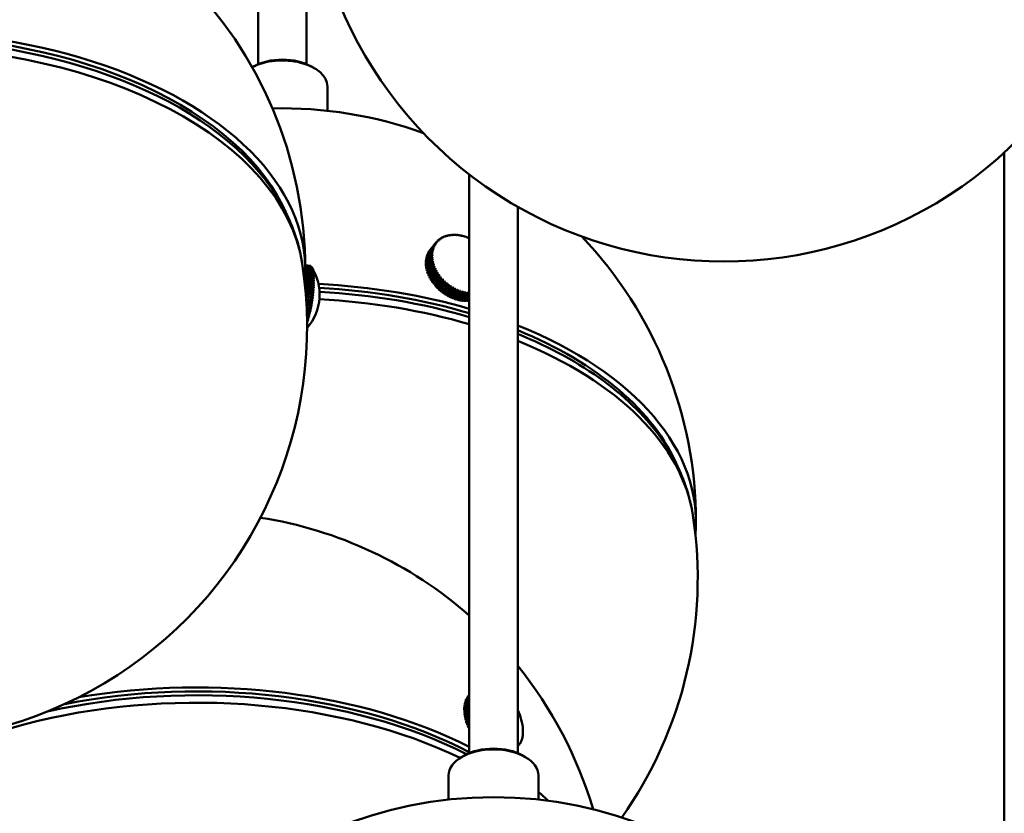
# Model space of a CAD drawing. Header units: millimetres. Extents: x 849 to 4035, y 828 to 3843.
# Tile 93 of 105: x 3538 to 3681, y 1445 to 1560. Entities that reach past the tile are written whole.
import ezdxf

# ---------------------------------------------------------------- set-up
doc = ezdxf.new("R2010")
doc.units = ezdxf.units.MM
doc.header["$LTSCALE"] = 15
doc.layers.add('Widoczne (ISO)', color=7, linetype='Continuous', lineweight=50)
doc.layers.add('Widoczne wąskie (ISO)', color=7, linetype='Continuous', lineweight=50)

msp = doc.modelspace()

# ---------------------------------------------------------------- linework, layer by layer
at = {"layer": 'Widoczne (ISO)'}
for p, q in [((3572.88, 1684.45), (3572.88, 1553.45)), ((3579.88, 1602.25), (3579.88, 1553.45)), ((3572.14, 1553.08), (3572, 1553.01)), ((3580.62, 1553.08), (3580.98, 1552.88)), ((3582.88, 1550.23), (3582.88, 1546.72)), ((3680.65, 1540.65), (3680.65, 1319.46)), ((3572.64, 1538.68), (3574.81, 1535.51)), ((3603.37, 1537.51), (3603.37, 1453.88)), ((3575.94, 1533.73), (3575.94, 1533.94)), ((3610.37, 1532.83), (3610.37, 1453.88)), ((3598.85, 1527.95), (3598.9, 1528)), ((3599.09, 1528.14), (3599.13, 1528.18)), ((3599.34, 1528.3), (3599.37, 1528.35)), ((3599.61, 1528.44), (3599.64, 1528.48)), ((3599.9, 1528.56), (3599.93, 1528.6)), ((3600.2, 1528.65), (3600.23, 1528.68)), ((3600.52, 1528.71), (3600.55, 1528.75)), ((3600.85, 1528.75), (3600.87, 1528.78)), ((3601.19, 1528.76), (3601.21, 1528.79)), ((3601.54, 1528.75), (3601.56, 1528.78)), ((3601.89, 1528.72), (3601.91, 1528.74)), ((3602.25, 1528.65), (3602.26, 1528.67)), ((3602.61, 1528.56), (3602.62, 1528.58)), ((3602.96, 1528.45), (3602.97, 1528.46)), ((3603.32, 1528.31), (3603.33, 1528.32)), ((3597.18, 1525.45), (3598.03, 1526.5)), ((3598.08, 1526.72), (3597.24, 1525.67)), ((3597.26, 1525.74), (3598.11, 1526.79)), ((3598.18, 1527), (3597.34, 1525.95)), ((3597.37, 1526.02), (3598.21, 1527.07)), ((3598.31, 1527.26), (3597.46, 1526.21)), ((3597.5, 1526.28), (3598.35, 1527.33)), ((3598.46, 1527.51), (3597.62, 1526.46)), ((3597.66, 1526.52), (3598.51, 1527.57)), ((3597.66, 1526.52), (3597.66, 1526.52)), ((3598.59, 1527.68), (3597.74, 1526.63)), ((3598.17, 1526.72), (3598.2, 1526.75)), ((3598.28, 1527), (3598.29, 1527.01)), ((3598.64, 1527.74), (3598.69, 1527.8)), ((3597.1, 1524.84), (3597.95, 1525.88)), ((3597.95, 1525.8), (3597.1, 1524.75)), ((3597.1, 1524.51), (3597.95, 1525.56)), ((3597.96, 1525.48), (3597.11, 1524.43)), ((3597.96, 1526.12), (3597.12, 1525.07)), ((3597.13, 1525.15), (3597.97, 1526.19)), ((3597.17, 1525.13), (3597.13, 1525.15)), ((3597.14, 1524.19), (3597.98, 1525.23)), ((3597.99, 1525.15), (3597.15, 1524.1)), ((3598.01, 1526.42), (3597.16, 1525.38)), ((3597.21, 1525.44), (3597.18, 1525.45)), ((3597.29, 1525.73), (3597.26, 1525.74)), ((3597.39, 1526.01), (3597.37, 1526.02)), ((3597.51, 1526.27), (3597.5, 1526.28)), ((3598, 1525.81), (3598.05, 1525.88)), ((3598, 1525.49), (3598.06, 1525.56)), ((3598.02, 1525.16), (3598.09, 1525.24)), ((3598.03, 1526.13), (3598.08, 1526.18)), ((3598.09, 1526.43), (3598.12, 1526.47)), ((3580.35, 1524.3), (3579.69, 1524.4)), ((3580.42, 1524.28), (3579.69, 1524.39)), ((3579.69, 1524.39), (3580.39, 1524.28)), ((3579.69, 1524.36), (3580.47, 1524.24)), ((3580.49, 1524.22), (3579.69, 1524.35)), ((3579.69, 1524.3), (3580.54, 1524.16)), ((3580.56, 1524.14), (3579.69, 1524.28)), ((3579.69, 1524.2), (3580.61, 1524.06)), ((3580.62, 1524.03), (3579.69, 1524.17)), ((3579.69, 1524.08), (3580.67, 1523.93)), ((3580.68, 1523.89), (3579.69, 1524.04)), ((3579.69, 1523.92), (3580.72, 1523.77)), ((3580.73, 1523.72), (3579.69, 1523.88)), ((3579.69, 1523.74), (3580.77, 1523.58)), ((3580.78, 1523.52), (3579.69, 1523.69)), ((3580.67, 1523.97), (3580.66, 1523.97)), ((3580.72, 1523.84), (3580.72, 1523.83)), ((3580.78, 1523.68), (3580.77, 1523.67)), ((3580.77, 1523.67), (3580.77, 1523.66)), ((3580.77, 1523.67), (3580.77, 1523.67)), ((3597.15, 1524.82), (3597.1, 1524.84)), ((3597.17, 1524.5), (3597.1, 1524.51)), ((3597.21, 1524.18), (3597.14, 1524.19)), ((3597.19, 1523.85), (3598.04, 1524.9)), ((3597.28, 1523.85), (3597.19, 1523.85)), ((3598.06, 1524.82), (3597.21, 1523.77)), ((3597.28, 1523.52), (3598.12, 1524.57)), ((3598.15, 1524.48), (3597.31, 1523.44)), ((3597.37, 1523.52), (3598.23, 1524.59)), ((3597.39, 1523.19), (3598.24, 1524.23)), ((3598.27, 1524.15), (3597.42, 1523.1)), ((3597.48, 1523.19), (3598.34, 1524.27)), ((3597.53, 1522.85), (3598.38, 1523.9)), ((3598.42, 1523.82), (3597.57, 1522.77)), ((3597.61, 1522.87), (3598.48, 1523.94)), ((3598.07, 1524.82), (3598.15, 1524.92)), ((3579.65, 1522.46), (3580.88, 1522.27)), ((3579.65, 1522.4), (3580.93, 1522.2)), ((3580.88, 1522.19), (3579.65, 1522.38)), ((3579.67, 1522.76), (3580.87, 1522.57)), ((3580.87, 1522.5), (3579.67, 1522.69)), ((3579.67, 1522.69), (3580.92, 1522.5)), ((3580.84, 1523.06), (3579.68, 1523.24)), ((3579.68, 1523.04), (3580.86, 1522.86)), ((3580.86, 1522.79), (3579.68, 1522.97)), ((3579.69, 1523.53), (3580.8, 1523.36)), ((3580.81, 1523.3), (3579.69, 1523.48)), ((3579.69, 1523.3), (3580.83, 1523.12)), ((3580.8, 1523.48), (3580.82, 1523.48)), ((3580.82, 1523.5), (3580.82, 1523.48)), ((3580.82, 1523.48), (3580.82, 1523.46)), ((3580.83, 1523.27), (3580.85, 1523.27)), ((3580.86, 1523.28), (3580.85, 1523.27)), ((3580.85, 1523.27), (3580.86, 1523.24)), ((3580.85, 1523.04), (3580.88, 1523.04)), ((3580.86, 1522.78), (3580.91, 1522.78)), ((3580.89, 1523.05), (3580.88, 1523.04)), ((3580.88, 1523.04), (3580.89, 1522.99)), ((3580.91, 1522.79), (3580.91, 1522.78)), ((3580.91, 1522.78), (3580.91, 1522.73)), ((3580.93, 1522.51), (3580.92, 1522.5)), ((3580.92, 1522.5), (3580.92, 1522.44)), ((3597.37, 1523.52), (3597.28, 1523.52)), ((3597.37, 1523.51), (3597.37, 1523.52)), ((3597.48, 1523.19), (3597.39, 1523.19)), ((3597.48, 1523.17), (3597.48, 1523.19)), ((3597.61, 1522.87), (3597.53, 1522.85)), ((3597.63, 1522.84), (3597.61, 1522.87)), ((3597.69, 1522.52), (3598.54, 1523.57)), ((3597.77, 1522.54), (3597.69, 1522.52)), ((3598.59, 1523.49), (3597.74, 1522.44)), ((3597.77, 1522.54), (3598.64, 1523.62)), ((3597.79, 1522.51), (3597.77, 1522.54)), ((3597.88, 1522.2), (3598.73, 1523.25)), ((3597.96, 1522.23), (3597.88, 1522.2)), ((3598.78, 1523.17), (3597.93, 1522.12)), ((3597.96, 1522.23), (3598.83, 1523.3)), ((3597.99, 1522.18), (3597.96, 1522.23)), ((3598.09, 1521.89), (3598.94, 1522.93)), ((3599, 1522.86), (3598.15, 1521.81)), ((3598.16, 1521.92), (3599.03, 1523)), ((3598.33, 1521.58), (3599.17, 1522.63)), ((3598.39, 1521.62), (3599.26, 1522.7)), ((3599.24, 1522.55), (3598.39, 1521.51)), ((3598.58, 1521.29), (3599.43, 1522.34)), ((3598.64, 1521.33), (3599.51, 1522.41)), ((3599.49, 1522.26), (3598.65, 1521.22)), ((3579.61, 1521.8), (3580.87, 1521.61)), ((3579.61, 1521.76), (3580.92, 1521.55)), ((3580.88, 1521.86), (3579.62, 1522.06)), ((3580.87, 1521.52), (3579.62, 1521.71)), ((3579.63, 1522.14), (3580.88, 1521.95)), ((3579.63, 1522.09), (3580.93, 1521.89)), ((3579.65, 1521.44), (3580.85, 1521.26)), ((3579.65, 1521.4), (3580.9, 1521.21)), ((3580.85, 1521.17), (3579.66, 1521.35)), ((3579.68, 1521.07), (3580.83, 1520.89)), ((3579.69, 1521.04), (3580.88, 1520.85)), ((3580.82, 1520.8), (3579.69, 1520.97)), ((3580.88, 1520.85), (3580.87, 1520.77)), ((3580.88, 1520.86), (3580.88, 1520.85)), ((3580.91, 1521.22), (3580.9, 1521.21)), ((3580.9, 1521.21), (3580.9, 1521.13)), ((3580.92, 1521.56), (3580.92, 1521.55)), ((3580.92, 1521.55), (3580.92, 1521.48)), ((3580.93, 1522.21), (3580.93, 1522.2)), ((3580.93, 1522.2), (3580.93, 1522.14)), ((3580.93, 1521.89), (3580.93, 1521.89)), ((3580.93, 1521.89), (3580.93, 1521.81)), ((3598.16, 1521.92), (3598.09, 1521.89)), ((3598.2, 1521.87), (3598.16, 1521.92)), ((3598.39, 1521.62), (3598.33, 1521.58)), ((3598.44, 1521.57), (3598.39, 1521.62)), ((3598.64, 1521.33), (3598.58, 1521.29)), ((3598.7, 1521.28), (3598.64, 1521.33)), ((3598.85, 1521.01), (3599.7, 1522.06)), ((3598.91, 1521.06), (3598.85, 1521.01)), ((3598.91, 1521.06), (3599.78, 1522.14)), ((3598.97, 1521), (3598.91, 1521.06)), ((3599.77, 1521.99), (3598.93, 1520.94)), ((3599.14, 1520.75), (3599.99, 1521.79)), ((3599.19, 1520.8), (3600.06, 1521.88)), ((3600.06, 1521.73), (3599.22, 1520.68)), ((3599.45, 1520.5), (3600.29, 1521.54)), ((3600.37, 1521.48), (3599.53, 1520.44)), ((3600.44, 1521.57), (3599.57, 1520.5)), ((3599.77, 1520.27), (3600.61, 1521.32)), ((3600.69, 1521.26), (3599.85, 1520.21)), ((3600.75, 1521.36), (3599.89, 1520.28)), ((3600.1, 1520.06), (3600.94, 1521.11)), ((3601.03, 1521.06), (3600.18, 1520.01)), ((3601.08, 1521.16), (3600.21, 1520.08)), ((3600.44, 1519.87), (3601.28, 1520.92)), ((3601.37, 1520.87), (3600.52, 1519.83)), ((3601.41, 1520.98), (3600.55, 1519.9)), ((3601.76, 1520.82), (3600.89, 1519.74)), ((3579.72, 1520.69), (3580.8, 1520.52)), ((3579.72, 1520.66), (3580.85, 1520.49)), ((3580.79, 1520.42), (3579.73, 1520.59)), ((3579.75, 1520.3), (3580.76, 1520.14)), ((3579.75, 1520.28), (3580.81, 1520.11)), ((3580.75, 1520.04), (3579.76, 1520.19)), ((3579.78, 1519.9), (3580.71, 1519.75)), ((3579.78, 1519.89), (3580.76, 1519.74)), ((3580.7, 1519.66), (3579.79, 1519.8)), ((3579.81, 1519.5), (3580.66, 1519.37)), ((3579.81, 1519.5), (3580.71, 1519.36)), ((3580.64, 1519.27), (3579.81, 1519.4)), ((3580.76, 1519.74), (3580.75, 1519.64)), ((3580.77, 1519.74), (3580.76, 1519.74)), ((3580.81, 1520.11), (3580.8, 1520.02)), ((3580.81, 1520.12), (3580.81, 1520.11)), ((3580.85, 1520.49), (3580.84, 1520.4)), ((3580.85, 1520.49), (3580.85, 1520.49)), ((3599.19, 1520.8), (3599.14, 1520.75)), ((3599.27, 1520.74), (3599.19, 1520.8)), ((3599.57, 1520.5), (3599.49, 1520.56)), ((3599.53, 1520.44), (3599.57, 1520.5)), ((3599.89, 1520.28), (3599.81, 1520.33)), ((3599.85, 1520.21), (3599.89, 1520.28)), ((3600.21, 1520.08), (3600.14, 1520.12)), ((3600.18, 1520.01), (3600.21, 1520.08)), ((3600.55, 1519.9), (3600.48, 1519.93)), ((3600.52, 1519.83), (3600.55, 1519.9)), ((3600.78, 1519.71), (3601.63, 1520.75)), ((3600.89, 1519.74), (3600.83, 1519.77)), ((3601.72, 1520.71), (3600.87, 1519.67)), ((3600.87, 1519.67), (3600.89, 1519.74)), ((3601.13, 1519.56), (3601.98, 1520.61)), ((3601.23, 1519.61), (3601.18, 1519.63)), ((3602.07, 1520.58), (3601.22, 1519.53)), ((3601.22, 1519.53), (3601.23, 1519.61)), ((3602.1, 1520.69), (3601.23, 1519.61)), ((3601.49, 1519.45), (3602.33, 1520.49)), ((3601.58, 1519.5), (3601.54, 1519.51)), ((3602.45, 1520.58), (3601.58, 1519.5)), ((3602.42, 1520.47), (3601.58, 1519.42)), ((3601.58, 1519.42), (3601.58, 1519.5)), ((3601.84, 1519.35), (3602.69, 1520.4)), ((3601.93, 1519.42), (3601.9, 1519.42)), ((3602.8, 1520.49), (3601.93, 1519.42)), ((3602.78, 1520.38), (3601.93, 1519.33)), ((3601.93, 1519.33), (3601.93, 1519.42)), ((3602.2, 1519.28), (3603.04, 1520.33)), ((3603.14, 1520.43), (3602.28, 1519.36)), ((3603.13, 1520.32), (3602.29, 1519.27)), ((3602.55, 1519.24), (3603.37, 1520.26)), ((3603.37, 1520.25), (3602.62, 1519.32)), ((3603.37, 1520.15), (3602.64, 1519.24)), ((3602.9, 1519.23), (3603.37, 1519.82)), ((3603.37, 1519.71), (3602.98, 1519.23)), ((3603.23, 1519.24), (3603.37, 1519.41)), ((3579.83, 1519.1), (3580.6, 1518.98)), ((3580.63, 1518.88), (3579.84, 1519)), ((3580.58, 1518.88), (3579.84, 1518.99)), ((3579.86, 1518.7), (3580.53, 1518.59)), ((3580.57, 1518.5), (3579.86, 1518.61)), ((3580.51, 1518.5), (3579.86, 1518.6)), ((3579.88, 1518.3), (3580.46, 1518.21)), ((3580.49, 1518.13), (3579.88, 1518.22)), ((3580.44, 1518.12), (3579.88, 1518.2)), ((3580.51, 1518.22), (3580.49, 1518.13)), ((3580.5, 1518.12), (3580.49, 1518.13)), ((3580.58, 1518.59), (3580.57, 1518.5)), ((3580.57, 1518.5), (3580.57, 1518.5)), ((3580.65, 1518.97), (3580.63, 1518.88)), ((3580.64, 1518.88), (3580.63, 1518.88)), ((3580.71, 1519.36), (3580.69, 1519.26)), ((3580.71, 1519.36), (3580.71, 1519.36)), ((3602.28, 1519.36), (3602.26, 1519.36)), ((3602.29, 1519.27), (3602.28, 1519.36)), ((3602.62, 1519.32), (3602.61, 1519.32)), ((3602.64, 1519.24), (3602.62, 1519.32)), ((3602.98, 1519.23), (3602.96, 1519.3)), ((3603.32, 1519.24), (3603.29, 1519.31)), ((3603.37, 1519.31), (3603.32, 1519.24)), ((3579.89, 1517.91), (3580.38, 1517.84)), ((3580.42, 1517.76), (3579.89, 1517.84)), ((3580.36, 1517.74), (3579.9, 1517.82)), ((3579.91, 1517.53), (3580.3, 1517.47)), ((3580.34, 1517.41), (3579.91, 1517.48)), ((3580.27, 1517.38), (3579.91, 1517.44)), ((3579.92, 1517.17), (3580.21, 1517.12)), ((3580.25, 1517.07), (3579.92, 1517.12)), ((3580.19, 1517.03), (3579.92, 1517.07)), ((3579.93, 1516.81), (3580.12, 1516.78)), ((3580.16, 1516.74), (3579.93, 1516.77)), ((3580.09, 1516.7), (3579.93, 1516.72)), ((3580.18, 1516.81), (3580.16, 1516.74)), ((3580.16, 1516.73), (3580.16, 1516.74)), ((3580.27, 1517.14), (3580.25, 1517.07)), ((3580.25, 1517.06), (3580.25, 1517.07)), ((3580.35, 1517.49), (3580.34, 1517.41)), ((3580.34, 1517.4), (3580.34, 1517.41)), ((3580.44, 1517.85), (3580.42, 1517.76)), ((3580.42, 1517.76), (3580.42, 1517.76)), ((3579.93, 1516.47), (3580.02, 1516.46)), ((3580.07, 1516.43), (3579.93, 1516.45)), ((3580, 1516.38), (3579.93, 1516.39)), ((3579.97, 1516.13), (3579.94, 1516.14)), ((3579.99, 1516.19), (3579.97, 1516.13)), ((3579.97, 1516.12), (3579.97, 1516.13)), ((3580.09, 1516.49), (3580.07, 1516.43)), ((3580.07, 1516.42), (3580.07, 1516.43)), ((3629.08, 1502.32), (3631.25, 1499.15)), ((3632.38, 1497.37), (3632.38, 1497.58)), ((3603.37, 1461.25), (3602.7, 1460.87)), ((3602.72, 1460.94), (3603.37, 1461.32)), ((3603.37, 1461.5), (3602.76, 1461.15)), ((3602.78, 1461.22), (3603.37, 1461.56)), ((3602.82, 1461.18), (3602.78, 1461.22)), ((3603.37, 1461.72), (3602.84, 1461.41)), ((3602.86, 1461.47), (3603.37, 1461.77)), ((3602.89, 1461.44), (3602.86, 1461.47)), ((3603.37, 1461.9), (3602.94, 1461.65)), ((3602.97, 1461.71), (3603.37, 1461.94)), ((3602.99, 1461.68), (3602.97, 1461.71)), ((3603.37, 1462.06), (3603.06, 1461.87)), ((3603.09, 1461.93), (3603.37, 1462.09)), ((3603.11, 1461.9), (3603.09, 1461.93)), ((3603.37, 1462.17), (3603.2, 1462.07)), ((3603.23, 1462.12), (3603.37, 1462.2)), ((3603.25, 1462.1), (3603.23, 1462.12)), ((3603.37, 1462.26), (3603.35, 1462.24)), ((3603.37, 1460.67), (3602.65, 1460.26)), ((3602.66, 1460.34), (3603.37, 1460.75)), ((3602.66, 1460.02), (3603.37, 1460.43)), ((3602.72, 1460.3), (3602.66, 1460.34)), ((3603.37, 1460.34), (3602.66, 1459.93)), ((3602.73, 1459.98), (3602.66, 1460.02)), ((3602.67, 1460.65), (3603.37, 1461.05)), ((3603.37, 1460.98), (3602.67, 1460.57)), ((3602.73, 1460.61), (3602.67, 1460.65)), ((3602.68, 1459.68), (3603.37, 1460.08)), ((3602.75, 1459.65), (3602.68, 1459.68)), ((3603.37, 1459.99), (3602.69, 1459.6)), ((3602.76, 1460.9), (3602.72, 1460.94)), ((3602.73, 1459.98), (3603.37, 1460.35)), ((3602.73, 1459.97), (3602.73, 1459.98)), ((3602.73, 1459.34), (3603.37, 1459.71)), ((3602.75, 1459.65), (3603.37, 1460.01)), ((3602.75, 1459.63), (3602.75, 1459.65)), ((3602.8, 1459.32), (3603.37, 1459.65)), ((3602.8, 1459.32), (3602.73, 1459.34)), ((3603.37, 1459.62), (3602.74, 1459.25)), ((3602.79, 1458.99), (3603.37, 1459.33)), ((3602.86, 1458.98), (3602.79, 1458.99)), ((3602.8, 1459.29), (3602.8, 1459.32)), ((3603.37, 1459.22), (3602.81, 1458.9)), ((3602.86, 1458.98), (3603.37, 1459.27)), ((3602.87, 1458.93), (3602.86, 1458.98)), ((3602.88, 1458.64), (3603.37, 1458.92)), ((3602.95, 1458.63), (3602.88, 1458.64)), ((3603.37, 1458.81), (3602.91, 1458.55)), ((3602.95, 1458.63), (3603.37, 1458.87)), ((3602.96, 1458.58), (3602.95, 1458.63)), ((3602.99, 1458.28), (3603.37, 1458.5)), ((3603.05, 1458.28), (3602.99, 1458.28)), ((3603.37, 1458.39), (3603.02, 1458.19)), ((3603.05, 1458.28), (3603.37, 1458.46)), ((3603.07, 1458.22), (3603.05, 1458.28)), ((3603.12, 1457.92), (3603.37, 1458.07)), ((3603.18, 1457.93), (3603.12, 1457.92)), ((3603.37, 1457.96), (3603.15, 1457.83)), ((3603.18, 1457.93), (3603.37, 1458.04)), ((3603.2, 1457.86), (3603.18, 1457.93)), ((3603.26, 1457.56), (3603.37, 1457.63)), ((3603.32, 1457.58), (3603.26, 1457.56)), ((3603.37, 1457.51), (3603.3, 1457.47)), ((3603.32, 1457.58), (3603.37, 1457.61)), ((3603.36, 1457.5), (3603.32, 1457.58)), ((3611.13, 1457.22), (3611.13, 1457.22)), ((3611.14, 1456.9), (3611.13, 1456.9)), ((3610.85, 1455.5), (3610.83, 1455.49)), ((3610.95, 1455.75), (3610.93, 1455.73)), ((3611.03, 1456.01), (3611.01, 1456)), ((3611.09, 1456.29), (3611.07, 1456.28)), ((3611.12, 1456.59), (3611.11, 1456.58)), ((3610.44, 1454.91), (3610.4, 1454.89)), ((3610.6, 1455.09), (3610.56, 1455.06)), ((3610.73, 1455.28), (3610.7, 1455.26)), ((3602.63, 1453.52), (3602.28, 1453.32)), ((3611.12, 1453.52), (3611.47, 1453.32)), ((3600.37, 1450.66), (3600.37, 1447.16)), ((3613.37, 1450.66), (3613.37, 1447.16))]:
    msp.add_line(p, q, dxfattribs=at)
for centre, radius, start, end in [((3640.15, 1584.92), 60, 171.2634, 8.7366), ((3519.94, 1523.68), 59.75, 0, 180), ((3576.38, 1487.32), 59.75, 70.0757, 91.3916), ((3576.38, 1487.32), 59.75, 0, 43.6039), ((3519.94, 1515.52), 60, 171.2634, 8.7366), ((3574.51, 1520.14), 7.25, 318.44, 33.4005), ((3576.38, 1479.16), 60, 324.7898, 8.7366), ((3563.94, 1428.88), 59.75, 48.7013, 81.0758), ((3563.94, 1428.88), 59.75, 16.4051, 39.0006), ((3603.89, 1456.84), 7.25, 3.2234, 26.6011), ((3606.87, 1387.76), 59.75, 0, 180)]:
    msp.add_arc(centre, radius, start, end, dxfattribs=at)
for centre, major_axis, ratio, start_param, end_param in [((3519.94, 1523.68), (59.75, 0), 0.57735, 6.229931, 9.478033), ((3519.94, 1523.68), (-58.75, 0), 0.57735, 3.3797, 6.045078), ((3576.38, 1550.23), (6.5, 0), 0.57735, 0, 2.309646), ((3576.38, 1550.64), (-6, 0), 0.57735, 3.926991, 5.497787), ((3602.48, 1524.53), (-3.89, 3.14), 0.739997, 6.182074, 6.240613), ((3600.23, 1521.76), (-4.9, 5.35), 0.668462, 5.558286, 5.573823), ((3602.48, 1524.53), (-3.89, 3.14), 0.739997, 6.103534, 6.162073), ((3600.29, 1521.81), (4.9, -5.35), 0.668462, 2.416693, 2.432231), ((3602.51, 1524.57), (-3.83, 3.09), 0.739997, 6.161906, 6.182241), ((3600.23, 1521.76), (-4.32, 5.83), 0.66055, 5.627541, 5.643078), ((3602.48, 1524.53), (-3.89, 3.14), 0.739997, 6.024994, 6.083534), ((3600.29, 1521.81), (4.32, -5.83), 0.66055, 2.485948, 2.501486), ((3602.51, 1524.57), (-3.83, 3.09), 0.739997, 6.083366, 6.103701), ((3600.22, 1521.77), (-3.7, 6.23), 0.648565, 5.694195, 5.709732), ((3602.48, 1524.53), (-3.89, 3.14), 0.739997, 5.946454, 6.004994), ((3600.29, 1521.81), (3.7, -6.23), 0.648565, 2.552602, 2.568139), ((3602.51, 1524.57), (-3.83, 3.09), 0.739997, 6.004827, 6.025161), ((3600.22, 1521.77), (-3.07, 6.57), 0.632582, 5.757423, 5.77296), ((3602.48, 1524.53), (-3.89, 3.14), 0.739997, 5.867914, 5.926454), ((3600.29, 1521.8), (3.07, -6.57), 0.632582, 2.61583, 2.631367), ((3602.51, 1524.57), (-3.83, 3.09), 0.739997, 5.926287, 5.946621), ((3600.22, 1521.77), (-2.43, 6.83), 0.612699, 5.816608, 5.832145), ((3602.48, 1524.53), (3.89, -3.14), 0.739997, 2.647782, 2.706321), ((3600.29, 1521.8), (2.43, -6.83), 0.612699, 2.675015, 2.690553), ((3602.51, 1524.57), (-3.83, 3.09), 0.739997, 5.847747, 5.868082), ((3600.22, 1521.78), (-1.8, 7.02), 0.589038, 5.871344, 5.886881), ((3602.51, 1524.57), (-3.83, 3.09), 0.739997, 5.769207, 5.789542), ((3602.48, 1524.53), (3.89, -3.14), 0.739997, 2.569242, 2.627782), ((3600.3, 1521.8), (1.8, -7.02), 0.589038, 2.729751, 2.745288), ((3600.22, 1521.78), (-1.18, 7.15), 0.561745, 5.921411, 5.936948), ((3602.51, 1524.57), (-3.83, 3.09), 0.739997, 5.690667, 5.711002), ((3602.48, 1524.53), (3.89, -3.14), 0.739997, 2.490702, 2.549242), ((3600.3, 1521.79), (-1.18, 7.15), 0.561745, 5.921411, 5.936948), ((3600.22, 1521.78), (-0.59, 7.23), 0.530989, 5.966745, 5.982283), ((3602.51, 1524.57), (-3.83, 3.09), 0.739997, 5.612128, 5.632462), ((3602.48, 1524.53), (3.89, -3.14), 0.739997, 2.412163, 2.470702), ((3600.3, 1521.79), (-0.59, 7.23), 0.530989, 5.966745, 5.982283), ((3600.21, 1521.79), (-0.02, 7.25), 0.49696, 6.007401, 6.022938), ((3602.51, 1524.57), (-3.83, 3.09), 0.739997, 5.533588, 5.553922), ((3600.3, 1521.79), (-0.02, 7.25), 0.49696, 6.007401, 6.022938), ((3602.48, 1524.53), (3.89, -3.14), 0.739997, 2.333623, 2.392162), ((3600.21, 1521.79), (0.53, 7.23), 0.459866, 6.043511, 6.059048), ((3602.51, 1524.57), (-3.83, 3.09), 0.739997, 5.455048, 5.475382), ((3600.3, 1521.78), (0.53, 7.23), 0.459866, 6.043511, 6.059048), ((3602.48, 1524.53), (3.89, -3.14), 0.739997, 2.255083, 2.313622), ((3600.21, 1521.79), (1.05, 7.17), 0.419937, 6.075257, 6.090794), ((3602.51, 1524.57), (-3.83, 3.09), 0.739997, 5.376508, 5.396843), ((3600.3, 1521.78), (1.05, 7.17), 0.419937, 6.075257, 6.090794), ((3602.48, 1524.53), (3.89, -3.14), 0.739997, 2.176543, 2.235083), ((3600.21, 1521.8), (1.54, 7.08), 0.37742, 6.102845, 6.118382), ((3602.51, 1524.57), (-3.83, 3.09), 0.739997, 5.297968, 5.318303), ((3600.3, 1521.78), (1.54, 7.08), 0.37742, 6.102845, 6.118382), ((3602.48, 1524.53), (3.89, -3.14), 0.739997, 2.098003, 2.156543), ((3600.21, 1521.8), (2.01, 6.97), 0.332575, 6.126484, 6.142021), ((3602.51, 1524.57), (-3.83, 3.09), 0.739997, 5.219428, 5.239763), ((3600.3, 1521.77), (2.01, 6.97), 0.332575, 6.126484, 6.142021), ((3602.48, 1524.53), (3.89, -3.14), 0.739997, 2.019463, 2.078003), ((3600.21, 1521.8), (2.45, 6.82), 0.28568, 6.146375, 6.161912), ((3602.51, 1524.57), (-3.83, 3.09), 0.739997, 5.140889, 5.161223), ((3600.3, 1521.77), (2.45, 6.82), 0.28568, 6.146375, 6.161912), ((3602.48, 1524.53), (3.89, -3.14), 0.739997, 1.940924, 1.999463), ((3600.21, 1521.81), (2.87, 6.66), 0.237023, 6.162699, 6.178236), ((3602.51, 1524.57), (-3.83, 3.09), 0.739997, 5.062349, 5.082683), ((3600.3, 1521.77), (2.87, 6.66), 0.237023, 6.162699, 6.178236), ((3602.48, 1524.53), (3.89, -3.14), 0.739997, 1.91026, 1.920923), ((3601.63, 1523.49), (-3.89, 3.14), 0.739997, 0, 0.035968), ((3602.48, 1524.53), (-3.89, 3.14), 0.739997, 0.291587, 0.350127), ((3600.27, 1521.82), (7.09, -1.5), 0.629463, 2.006269, 2.021807), ((3600.25, 1521.75), (-6.91, 2.19), 0.64612, 5.210438, 5.225975), ((3602.48, 1524.53), (-3.89, 3.14), 0.739997, 0.213048, 0.271587), ((3600.27, 1521.82), (6.91, -2.19), 0.64612, 2.068845, 2.084383), ((3602.51, 1524.57), (-3.83, 3.09), 0.739997, 0.34996, 0.370294), ((3600.24, 1521.75), (-6.65, 2.88), 0.658792, 5.27656, 5.292097), ((3602.51, 1524.57), (-3.83, 3.09), 0.739997, 0.27142, 0.291755), ((3602.48, 1524.53), (-3.89, 3.14), 0.739997, 0.134508, 0.193047), ((3600.27, 1521.82), (6.65, -2.88), 0.658792, 2.134967, 2.150505), ((3602.51, 1524.57), (-3.83, 3.09), 0.739997, 0.19288, 0.213215), ((3600.24, 1521.75), (-6.32, 3.55), 0.667403, 5.345438, 5.360975), ((3602.48, 1524.53), (-3.89, 3.14), 0.739997, 0.055968, 0.114508), ((3600.28, 1521.82), (6.32, -3.55), 0.667403, 2.203845, 2.219383), ((3602.51, 1524.57), (-3.83, 3.09), 0.739997, 0.11434, 0.134675), ((3600.24, 1521.76), (-5.91, 4.2), 0.671899, 5.416097, 5.431634), ((3602.48, 1524.53), (-3.89, 3.14), 0.739997, 6.260614, 6.319153), ((3600.28, 1521.82), (5.91, -4.2), 0.671899, 2.274504, 2.290041), ((3602.51, 1524.57), (-3.83, 3.09), 0.739997, 0.035801, 0.056135), ((3600.23, 1521.76), (-5.43, 4.8), 0.672253, 5.487431, 5.502969), ((3600.28, 1521.81), (5.43, -4.8), 0.672253, 2.345839, 2.361376), ((3602.51, 1524.57), (-3.83, 3.09), 0.739997, 6.240446, 6.260781), ((3601.63, 1523.49), (-3.89, 3.14), 0.739997, 0.370127, 0.428667), ((3601.63, 1523.49), (-3.89, 3.14), 0.739997, 0.291587, 0.350127), ((3601.63, 1523.49), (-3.89, 3.14), 0.739997, 0.213048, 0.271587), ((3601.63, 1523.49), (-3.89, 3.14), 0.739997, 0.134508, 0.193047), ((3601.63, 1523.49), (-3.89, 3.14), 0.739997, 0.055968, 0.114508), ((3602.48, 1524.53), (-3.89, 3.14), 0.739997, 0.527207, 0.585746), ((3602.48, 1524.53), (-3.89, 3.14), 0.739997, 0.448667, 0.507207), ((3600.26, 1521.83), (7.25, -0.17), 0.584635, 1.893869, 1.909407), ((3600.26, 1521.75), (-7.25, 0.17), 0.584635, 5.035462, 5.050999), ((3600.26, 1521.83), (7.24, 0.45), 0.556739, 1.844609, 1.860146), ((3600.25, 1521.75), (-7.2, 0.83), 0.608926, 5.089412, 5.104949), ((3600.26, 1521.75), (-7.24, -0.45), 0.556739, 4.986202, 5.001739), ((3602.48, 1524.53), (-3.89, 3.14), 0.739997, 0.605747, 0.664286), ((3602.48, 1524.53), (-3.89, 3.14), 0.739997, 0.370127, 0.428667), ((3600.26, 1521.83), (7.2, -0.83), 0.608926, 1.94782, 1.963357), ((3600.25, 1521.83), (7.17, 1.04), 0.525411, 1.800079, 1.815616), ((3600.26, 1521.74), (-7.17, -1.04), 0.525411, 4.941671, 4.957209), ((3602.48, 1524.53), (-3.89, 3.14), 0.739997, 0.684287, 0.742826), ((3600.25, 1521.75), (-7.09, 1.5), 0.629463, 5.147862, 5.163399), ((3602.51, 1524.57), (3.83, -3.09), 0.739997, 3.648632, 3.668967), ((3602.51, 1524.57), (3.83, -3.09), 0.739997, 3.727172, 3.747506), ((3602.51, 1524.57), (3.83, -3.09), 0.739997, 3.570092, 3.590427), ((3602.51, 1524.57), (3.83, -3.09), 0.739997, 3.805712, 3.826046), ((3579.59, 1519.35), (0.76, 4.94), 0.211325, 6.239741, 6.283185), ((3574.5, 1520.14), (-2.83, -6.67), 0.97602, 2.572987, 2.574006), ((3579.59, 1519.35), (0.76, 4.94), 0.211325, 6.161201, 6.219741), ((3574.51, 1520.15), (4.75, 5.48), 0.968915, 6.017629, 6.020155), ((3579.59, 1519.35), (0.76, 4.94), 0.211325, 6.082661, 6.141201), ((3574.51, 1520.15), (5.87, 4.25), 0.955836, 6.237697, 6.24176), ((3579.59, 1519.35), (0.76, 4.94), 0.211325, 6.004122, 6.062661), ((3574.51, 1520.15), (6.48, 3.25), 0.936864, 0.096546, 0.112083), ((3574.52, 1520.12), (6.48, 3.25), 0.936864, 0.096546, 0.112083), ((3579.59, 1519.35), (0.76, 4.94), 0.211325, 5.925582, 5.984121), ((3579.66, 1519.34), (0.75, 4.86), 0.211325, 5.983954, 6.004289), ((3574.51, 1520.16), (6.81, 2.47), 0.912116, 0.203846, 0.219383), ((3574.52, 1520.12), (6.81, 2.47), 0.912116, 0.203846, 0.219383), ((3579.59, 1519.35), (0.76, 4.94), 0.211325, 5.847042, 5.905581), ((3579.66, 1519.34), (0.75, 4.86), 0.211325, 5.905414, 5.925749), ((3574.51, 1520.16), (7, 1.88), 0.881744, 0.280945, 0.296482), ((3574.52, 1520.12), (7, 1.88), 0.881744, 0.280945, 0.296482), ((3579.59, 1519.35), (0.76, 4.94), 0.211325, 5.768502, 5.827042), ((3579.66, 1519.34), (-0.75, -4.86), 0.211325, 2.685282, 2.705616), ((3601.63, 1523.49), (-3.89, 3.14), 0.739997, 0.448667, 0.507207), ((3601.63, 1523.49), (-3.89, 3.14), 0.739997, 0.527207, 0.585746), ((3601.63, 1523.49), (-3.89, 3.14), 0.739997, 0.605747, 0.664286), ((3601.63, 1523.49), (-3.89, 3.14), 0.739997, 0.684287, 0.742826), ((3601.63, 1523.49), (-3.89, 3.14), 0.739997, 0.762826, 0.821366), ((3600.25, 1521.83), (7.07, 1.6), 0.490843, 1.76021, 1.775747), ((3600.27, 1521.74), (-7.07, -1.6), 0.490843, 4.901802, 4.917339), ((3602.48, 1524.53), (-3.89, 3.14), 0.739997, 0.762826, 0.821366), ((3600.24, 1521.83), (6.93, 2.13), 0.45325, 1.724858, 1.740395), ((3602.51, 1524.57), (3.83, -3.09), 0.739997, 3.884252, 3.904586), ((3600.27, 1521.74), (-6.93, -2.13), 0.45325, 4.86645, 4.881988), ((3602.48, 1524.53), (-3.89, 3.14), 0.739997, 0.841366, 0.899906), ((3602.51, 1524.57), (3.83, -3.09), 0.739997, 3.962791, 3.983126), ((3600.24, 1521.83), (6.76, 2.62), 0.412861, 1.693835, 1.709373), ((3600.27, 1521.74), (-6.76, -2.62), 0.412861, 4.835428, 4.850965), ((3602.48, 1524.53), (-3.89, 3.14), 0.739997, 0.919906, 0.978445), ((3602.51, 1524.57), (3.83, -3.09), 0.739997, 4.041331, 4.061666), ((3600.24, 1521.83), (6.57, 3.07), 0.369928, 1.666936, 1.682473), ((3600.28, 1521.74), (-6.57, -3.07), 0.369928, 4.808529, 4.824066), ((3602.48, 1524.53), (-3.89, 3.14), 0.739997, 0.998446, 1.056985), ((3602.51, 1524.57), (3.83, -3.09), 0.739997, 4.119871, 4.140206), ((3574.51, 1520.17), (7.11, 1.42), 0.845936, 0.337999, 0.353536), ((3574.52, 1520.11), (7.11, 1.42), 0.845936, 0.337999, 0.353536), ((3579.59, 1519.35), (0.76, 4.94), 0.211325, 5.689962, 5.748502), ((3574.51, 1520.17), (7.17, 1.04), 0.804913, 0.381328, 0.396865), ((3574.52, 1520.11), (7.17, 1.04), 0.804913, 0.381328, 0.396865), ((3579.59, 1519.35), (0.76, 4.94), 0.211325, 5.611422, 5.669962), ((3579.66, 1519.34), (-0.75, -4.86), 0.211325, 2.606742, 2.627077), ((3574.51, 1520.17), (7.21, 0.73), 0.758927, 0.414938, 0.430475), ((3574.52, 1520.11), (-7.21, -0.73), 0.758927, 3.55653, 3.572067), ((3579.59, 1519.35), (0.76, 4.94), 0.211325, 5.532883, 5.591422), ((3579.66, 1519.34), (-0.75, -4.86), 0.211325, 2.528202, 2.548537), ((3574.51, 1520.17), (7.23, 0.47), 0.708262, 0.441441, 0.456978), ((3574.52, 1520.1), (-7.23, -0.47), 0.708262, 3.583033, 3.598571), ((3579.59, 1519.35), (0.76, 4.94), 0.211325, 5.454343, 5.512882), ((3574.51, 1520.18), (7.25, 0.25), 0.653231, 0.462591, 0.478129), ((3574.52, 1520.1), (-7.25, -0.25), 0.653231, 3.604184, 3.619721), ((3579.59, 1519.35), (0.76, 4.94), 0.211325, 5.375803, 5.434343), ((3574.51, 1520.18), (7.25, 0.05), 0.594172, 0.479599, 0.495136), ((3579.66, 1519.34), (-0.75, -4.86), 0.211325, 2.449662, 2.469997), ((3579.66, 1519.34), (-0.75, -4.86), 0.211325, 2.371123, 2.391457), ((3579.66, 1519.34), (-0.75, -4.86), 0.211325, 2.292583, 2.312917), ((3601.63, 1523.49), (-3.89, 3.14), 0.739997, 0.841366, 0.899906), ((3601.63, 1523.49), (-3.89, 3.14), 0.739997, 0.919906, 0.978445), ((3601.63, 1523.49), (-3.89, 3.14), 0.739997, 0.998446, 1.056985), ((3601.63, 1523.49), (-3.89, 3.14), 0.739997, 1.076986, 1.135525), ((3600.23, 1521.83), (6.35, 3.5), 0.324713, 1.64395, 1.659487), ((3600.28, 1521.75), (-6.35, -3.5), 0.324713, 4.785543, 4.80108), ((3602.48, 1524.53), (-3.89, 3.14), 0.739997, 1.076986, 1.135525), ((3602.51, 1524.57), (3.83, -3.09), 0.739997, 4.198411, 4.218745), ((3600.23, 1521.83), (6.11, 3.9), 0.277497, 1.62468, 1.640217), ((3600.28, 1521.75), (-6.11, -3.9), 0.277497, 4.766272, 4.78181), ((3602.48, 1524.53), (-3.89, 3.14), 0.739997, 1.155525, 1.214065), ((3602.51, 1524.57), (3.83, -3.09), 0.739997, 4.276951, 4.297285), ((3600.23, 1521.83), (5.86, 4.27), 0.22857, 1.608948, 1.624485), ((3600.29, 1521.75), (-5.86, -4.27), 0.22857, 4.75054, 4.766077), ((3602.48, 1524.53), (-3.89, 3.14), 0.739997, 1.234065, 1.292605), ((3602.51, 1524.57), (3.83, -3.09), 0.739997, 4.355491, 4.375825), ((3600.23, 1521.82), (5.59, 4.62), 0.178234, 1.5966, 1.612137), ((3600.29, 1521.75), (-5.59, -4.62), 0.178234, 4.738193, 4.75373), ((3602.48, 1524.53), (-3.89, 3.14), 0.739997, 1.312605, 1.371145), ((3602.51, 1524.57), (3.83, -3.09), 0.739997, 4.43403, 4.454365), ((3600.22, 1521.82), (5.3, 4.94), 0.126798, 1.587514, 1.603051), ((3600.29, 1521.75), (-5.3, -4.94), 0.126798, 4.729106, 4.744644), ((3602.48, 1524.53), (-3.89, 3.14), 0.739997, 1.391145, 1.449684), ((3602.51, 1524.57), (3.83, -3.09), 0.739997, 4.51257, 4.532905), ((3579.59, 1519.35), (0.76, 4.94), 0.211325, 5.061644, 5.120183), ((3574.52, 1520.19), (7.23, -0.57), 0.325269, 0.52007, 0.535607), ((3579.59, 1519.35), (0.76, 4.94), 0.211325, 5.140184, 5.198723), ((3574.52, 1520.18), (7.24, -0.43), 0.396582, 0.513166, 0.528703), ((3574.51, 1520.09), (-7.24, 0.43), 0.396582, 3.654758, 3.670296), ((3579.59, 1519.35), (0.76, 4.94), 0.211325, 5.218723, 5.277263), ((3574.52, 1520.18), (7.24, -0.29), 0.465451, 0.504356, 0.519894), ((3574.51, 1520.09), (-7.24, 0.29), 0.465451, 3.645949, 3.661486), ((3574.52, 1520.1), (-7.25, -0.05), 0.594172, 3.621191, 3.636729), ((3579.59, 1519.35), (0.76, 4.94), 0.211325, 5.297263, 5.355803), ((3574.52, 1520.18), (7.25, -0.13), 0.531449, 0.493316, 0.508853), ((3574.51, 1520.1), (-7.25, 0.13), 0.531449, 3.634909, 3.650446), ((3579.66, 1519.34), (-0.75, -4.86), 0.211325, 1.899884, 1.920218), ((3579.66, 1519.34), (-0.75, -4.86), 0.211325, 1.978424, 1.998758), ((3579.66, 1519.34), (-0.75, -4.86), 0.211325, 2.056963, 2.077298), ((3579.66, 1519.34), (-0.75, -4.86), 0.211325, 2.214043, 2.234377), ((3579.66, 1519.34), (-0.75, -4.86), 0.211325, 2.135503, 2.155838), ((3576.38, 1487.32), (-59.75, 0), 0.57735, 4.243634, 4.624955), ((3576.38, 1487.32), (58.75, 0), 0.57735, 1.093403, 1.480109), ((3601.63, 1523.49), (-3.89, 3.14), 0.739997, 1.155525, 1.214065), ((3601.63, 1523.49), (-3.89, 3.14), 0.739997, 1.234065, 1.292605), ((3601.63, 1523.49), (-3.89, 3.14), 0.739997, 1.312605, 1.371145), ((3601.63, 1523.49), (-3.89, 3.14), 0.739997, 1.391145, 1.449684), ((3601.63, 1523.49), (-3.89, 3.14), 0.739997, 1.469685, 1.528224), ((3600.22, 1521.82), (5, 5.25), 0.074581, 1.581595, 1.597132), ((3600.29, 1521.75), (-5, -5.25), 0.074581, 4.723187, 4.738725), ((3602.48, 1524.53), (-3.89, 3.14), 0.739997, 1.469685, 1.528224), ((3602.51, 1524.57), (3.83, -3.09), 0.739997, 4.59111, 4.611444), ((3600.22, 1521.82), (4.69, 5.53), 0.021904, 1.578781, 1.594318), ((3602.51, 1524.57), (3.83, -3.09), 0.739997, 4.66965, 4.689984), ((3600.3, 1521.75), (-4.69, -5.53), 0.021904, 4.720373, 4.735911), ((3602.48, 1524.53), (-3.89, 3.14), 0.739997, 1.548225, 1.606764), ((3600.22, 1521.82), (4.36, 5.79), 0.030908, 4.688605, 4.704143), ((3602.51, 1524.57), (3.83, -3.09), 0.739997, 4.74819, 4.768524), ((3600.3, 1521.76), (-4.36, -5.79), 0.030908, 1.547013, 1.56255), ((3602.48, 1524.53), (-3.89, 3.14), 0.739997, 1.626764, 1.685304), ((3600.22, 1521.81), (4.02, 6.04), 0.083529, 4.685265, 4.700802), ((3602.51, 1524.57), (3.83, -3.09), 0.739997, 4.826729, 4.847064), ((3600.3, 1521.76), (-4.02, -6.04), 0.083529, 1.543672, 1.559209), ((3602.48, 1524.53), (-3.89, 3.14), 0.739997, 1.705304, 1.763844), ((3600.21, 1521.81), (3.65, 6.26), 0.135635, 4.678811, 4.694348), ((3602.51, 1524.57), (3.83, -3.09), 0.739997, 4.905269, 4.925604), ((3600.3, 1521.76), (-3.65, -6.26), 0.135635, 1.537218, 1.552755), ((3602.48, 1524.53), (-3.89, 3.14), 0.739997, 1.783844, 1.842383), ((3600.21, 1521.81), (3.27, 6.47), 0.186905, 4.669176, 4.684713), ((3602.51, 1524.57), (3.83, -3.09), 0.739997, 4.983809, 5.004144), ((3600.3, 1521.76), (-3.27, -6.47), 0.186905, 1.527583, 1.54312), ((3602.48, 1524.53), (-3.89, 3.14), 0.739997, 1.862384, 1.920923), ((3600.21, 1521.81), (2.87, 6.66), 0.237023, 4.656261, 4.671798), ((3602.51, 1524.57), (3.83, -3.09), 0.739997, 5.062349, 5.082683), ((3600.3, 1521.77), (-2.87, -6.66), 0.237023, 1.514668, 1.530205), ((3579.59, 1519.35), (0.76, 4.94), 0.211325, 4.747484, 4.806024), ((3574.51, 1520.09), (-7.19, 0.95), 0.101113, 3.672999, 3.688536), ((3579.59, 1519.35), (0.76, 4.94), 0.211325, 4.826024, 4.884564), ((3574.52, 1520.19), (7.19, -0.95), 0.101113, 0.531406, 0.546944), ((3574.51, 1520.09), (-7.2, 0.83), 0.177077, 3.67064, 3.686177), ((3579.66, 1519.34), (-0.75, -4.86), 0.211325, 1.664264, 1.684599), ((3579.59, 1519.35), (0.76, 4.94), 0.211325, 4.904564, 4.963104), ((3574.52, 1520.19), (7.2, -0.83), 0.177077, 0.529047, 0.544585), ((3574.51, 1520.09), (-7.22, 0.7), 0.25195, 3.6669, 3.682437), ((3579.59, 1519.35), (0.76, 4.94), 0.211325, 4.983104, 5.041643), ((3574.52, 1520.19), (7.22, -0.7), 0.25195, 0.525307, 0.540845), ((3579.66, 1519.34), (-0.75, -4.86), 0.211325, 1.742804, 1.763139), ((3574.51, 1520.09), (-7.23, 0.57), 0.325269, 3.661663, 3.6772), ((3579.66, 1519.34), (-0.75, -4.86), 0.211325, 1.821344, 1.841678), ((3601.63, 1523.49), (-3.89, 3.14), 0.739997, 1.548225, 1.606764), ((3601.63, 1523.49), (-3.89, 3.14), 0.739997, 1.626764, 1.685304), ((3601.63, 1523.49), (-3.89, 3.14), 0.739997, 1.705304, 1.763844), ((3601.63, 1523.49), (-3.89, 3.14), 0.739997, 1.783844, 1.842383), ((3601.63, 1523.49), (-3.89, 3.14), 0.739997, 1.862384, 1.920923), ((3601.63, 1523.49), (-3.89, 3.14), 0.739997, 1.940924, 1.999463), ((3601.63, 1523.49), (-3.89, 3.14), 0.739997, 2.019463, 2.078003), ((3601.63, 1523.49), (-3.89, 3.14), 0.739997, 2.098003, 2.156543), ((3602.48, 1524.53), (-3.89, 3.14), 0.739997, 1.940924, 1.999463), ((3600.21, 1521.8), (2.45, 6.82), 0.28568, 4.639936, 4.655474), ((3602.51, 1524.57), (3.83, -3.09), 0.739997, 5.140889, 5.161223), ((3600.3, 1521.77), (-2.45, -6.82), 0.28568, 1.498344, 1.513881), ((3602.48, 1524.53), (-3.89, 3.14), 0.739997, 2.019463, 2.078003), ((3600.21, 1521.8), (2.01, 6.97), 0.332575, 4.620046, 4.635583), ((3602.51, 1524.57), (3.83, -3.09), 0.739997, 5.219428, 5.239763), ((3600.3, 1521.77), (-2.01, -6.97), 0.332575, 1.478453, 1.49399), ((3602.48, 1524.53), (-3.89, 3.14), 0.739997, 2.098003, 2.156543), ((3600.21, 1521.8), (1.54, 7.08), 0.37742, 4.596407, 4.611944), ((3602.51, 1524.57), (3.83, -3.09), 0.739997, 5.297968, 5.318303), ((3600.3, 1521.78), (-1.54, -7.08), 0.37742, 1.454814, 1.470351), ((3602.48, 1524.53), (-3.89, 3.14), 0.739997, 2.176543, 2.235083), ((3600.21, 1521.79), (1.05, 7.17), 0.419937, 4.568819, 4.584356), ((3602.51, 1524.57), (3.83, -3.09), 0.739997, 5.376508, 5.396843), ((3600.3, 1521.78), (-1.05, -7.17), 0.419937, 1.427226, 1.442763), ((3602.48, 1524.53), (-3.89, 3.14), 0.739997, 2.255083, 2.308745), ((3579.59, 1519.35), (0.76, 4.94), 0.211325, 4.433325, 4.491865), ((3574.51, 1520.09), (-7.11, 1.43), 0.204253, 2.598194, 2.613731), ((3579.59, 1519.35), (0.76, 4.94), 0.211325, 4.511865, 4.570405), ((3574.52, 1520.19), (7.11, -1.43), 0.204253, 5.739786, 5.755324), ((3579.66, 1519.34), (-0.75, -4.86), 0.211325, 1.350105, 1.370439), ((3574.51, 1520.09), (-7.13, 1.31), 0.128629, 2.595347, 2.610884), ((3579.59, 1519.35), (0.76, 4.94), 0.211325, 4.590405, 4.648944), ((3574.52, 1520.19), (7.13, -1.31), 0.128629, 5.736939, 5.752476), ((3579.66, 1519.34), (-0.75, -4.86), 0.211325, 1.428645, 1.448979), ((3574.51, 1520.09), (-7.15, 1.19), 0.052213, 2.59383, 2.609368), ((3579.59, 1519.35), (0.76, 4.94), 0.211325, 4.668945, 4.727484), ((3574.52, 1520.19), (7.15, -1.19), 0.052213, 5.735423, 5.75096), ((3574.51, 1520.09), (-7.17, 1.07), 0.024526, 3.674048, 3.689585), ((3579.66, 1519.34), (-0.75, -4.86), 0.211325, 1.507185, 1.527519), ((3574.52, 1520.19), (7.17, -1.07), 0.024526, 0.532455, 0.547992), ((3579.66, 1519.34), (-0.75, -4.86), 0.211325, 1.585724, 1.606059), ((3601.63, 1523.49), (-3.89, 3.14), 0.739997, 2.176543, 2.235083), ((3601.63, 1523.49), (-3.89, 3.14), 0.739997, 2.255083, 2.313622), ((3601.63, 1523.49), (-3.89, 3.14), 0.739997, 2.333623, 2.392162), ((3601.63, 1523.49), (-3.89, 3.14), 0.739997, 2.412163, 2.470702), ((3601.63, 1523.49), (-3.89, 3.14), 0.739997, 2.490702, 2.504114), ((3579.59, 1519.35), (0.76, 4.94), 0.211325, 4.119166, 4.177705), ((3574.5, 1520.1), (-6.98, 1.97), 0.489626, 2.625406, 2.640944), ((3579.59, 1519.35), (0.76, 4.94), 0.211325, 4.197706, 4.256245), ((3574.53, 1520.18), (6.98, -1.97), 0.489626, 5.766999, 5.782536), ((3579.66, 1519.34), (-0.75, -4.86), 0.211325, 1.035946, 1.05628), ((3574.5, 1520.1), (-7.02, 1.82), 0.421745, 2.615835, 2.631372), ((3579.59, 1519.35), (0.76, 4.94), 0.211325, 4.276246, 4.334785), ((3574.53, 1520.18), (7.02, -1.82), 0.421745, 5.757427, 5.772965), ((3579.66, 1519.34), (-0.75, -4.86), 0.211325, 1.114486, 1.13482), ((3574.5, 1520.09), (-7.05, 1.69), 0.351264, 2.608274, 2.623812), ((3579.59, 1519.35), (0.76, 4.94), 0.211325, 4.354785, 4.413325), ((3574.53, 1520.18), (7.05, -1.69), 0.351264, 5.749867, 5.765404), ((3579.66, 1519.34), (-0.75, -4.86), 0.211325, 1.193025, 1.21336), ((3574.5, 1520.09), (-7.08, 1.56), 0.278617, 2.602458, 2.617995), ((3574.53, 1520.19), (7.08, -1.56), 0.278617, 5.744051, 5.759588), ((3579.66, 1519.34), (-0.75, -4.86), 0.211325, 1.271565, 1.2919), ((3579.59, 1519.35), (0.76, 4.94), 0.211325, 4.047722, 4.099166), ((3574.53, 1520.18), (6.87, -2.3), 0.615931, 5.795798, 5.809308), ((3574.5, 1520.1), (-6.87, 2.3), 0.615931, 2.659957, 2.667715), ((3579.66, 1519.34), (-0.75, -4.86), 0.211325, 0.878866, 0.899201), ((3574.5, 1520.1), (-6.93, 2.13), 0.554488, 2.637354, 2.652891), ((3574.53, 1520.18), (6.93, -2.13), 0.554488, 5.778947, 5.794484), ((3579.66, 1519.34), (-0.75, -4.86), 0.211325, 0.957406, 0.97774), ((3576.38, 1487.32), (59.75, 0), 0.57735, 6.229931, 7.248777), ((3576.38, 1487.32), (58.75, 0), 0.57735, 0.238108, 0.953768), ((3563.94, 1428.88), (58.75, 0), 0.57735, 0.834945, 1.900105), ((3563.94, 1428.88), (-59.75, 0), 0.57735, 3.991591, 5.000221), ((3606.19, 1458.17), (-2.5, 4.33), 0.57735, 0.538279, 0.596819), ((3606.19, 1458.17), (-2.5, 4.33), 0.57735, 0.459739, 0.518279), ((3606.19, 1458.17), (-2.5, 4.33), 0.57735, 0.3812, 0.439739), ((3606.19, 1458.17), (-2.5, 4.33), 0.57735, 0.30266, 0.361199), ((3606.19, 1458.17), (-2.5, 4.33), 0.57735, 0.22412, 0.28266), ((3606.19, 1458.17), (-2.5, 4.33), 0.57735, 0.14558, 0.20412), ((3606.19, 1458.17), (-2.5, 4.33), 0.57735, 0.773899, 0.832438), ((3606.19, 1458.17), (-2.5, 4.33), 0.57735, 0.695359, 0.753898), ((3606.19, 1458.17), (-2.5, 4.33), 0.57735, 0.852439, 0.910978), ((3606.19, 1458.17), (-2.5, 4.33), 0.57735, 0.616819, 0.675359), ((3606.19, 1458.17), (-2.5, 4.33), 0.57735, 0.930978, 0.989518), ((3606.19, 1458.17), (-2.5, 4.33), 0.57735, 1.009518, 1.068058), ((3606.19, 1458.17), (-2.5, 4.33), 0.57735, 1.088058, 1.146598), ((3606.19, 1458.17), (-2.5, 4.33), 0.57735, 1.166598, 1.225137), ((3606.19, 1458.17), (-2.5, 4.33), 0.57735, 1.245138, 1.303677), ((3606.19, 1458.17), (-2.5, 4.33), 0.57735, 1.323677, 1.382217), ((3606.19, 1458.17), (-2.5, 4.33), 0.57735, 1.402217, 1.434948), ((3607.6, 1458.99), (2.5, -4.33), 0.57735, 0.695359, 0.753898), ((3607.66, 1459.02), (-2.46, 4.26), 0.57735, 3.973864, 3.994198), ((3603.89, 1456.88), (7.24, 0.35), 0.543497, 6.280657, 6.296194), ((3603.89, 1456.8), (7.24, 0.35), 0.543497, 6.280657, 6.296194), ((3607.6, 1458.99), (2.5, -4.33), 0.57735, 0.773899, 0.832438), ((3607.66, 1459.02), (-2.46, 4.26), 0.57735, 3.895324, 3.915659), ((3603.89, 1456.88), (7.25, -0.14), 0.589629, 0.035394, 0.050931), ((3603.89, 1456.8), (7.25, -0.14), 0.589629, 0.035394, 0.050931), ((3607.66, 1459.02), (2.46, -4.26), 0.57735, 0.282492, 0.302827), ((3607.6, 1458.99), (2.5, -4.33), 0.57735, 0.30266, 0.361199), ((3603.91, 1456.87), (6.12, -3.89), 0.781779, 0.422424, 0.437962), ((3607.66, 1459.02), (2.46, -4.26), 0.57735, 0.361032, 0.381367), ((3603.88, 1456.81), (6.52, -3.18), 0.760887, 0.335829, 0.351366), ((3607.6, 1458.99), (2.5, -4.33), 0.57735, 0.3812, 0.439739), ((3603.91, 1456.87), (6.52, -3.18), 0.760887, 0.335829, 0.351366), ((3607.66, 1459.02), (-2.46, 4.26), 0.57735, 3.581165, 3.601499), ((3603.88, 1456.81), (6.81, -2.49), 0.735305, 0.258576, 0.274113), ((3607.6, 1458.99), (2.5, -4.33), 0.57735, 0.459739, 0.518279), ((3603.9, 1456.87), (6.81, -2.49), 0.735305, 0.258576, 0.274113), ((3607.66, 1459.02), (-2.46, 4.26), 0.57735, 3.659705, 3.680039), ((3603.88, 1456.81), (7.01, -1.84), 0.705188, 0.190523, 0.20606), ((3607.6, 1458.99), (2.5, -4.33), 0.57735, 0.538279, 0.596819), ((3603.9, 1456.88), (7.01, -1.84), 0.705188, 0.190523, 0.20606), ((3607.66, 1459.02), (-2.46, 4.26), 0.57735, 3.738244, 3.758579), ((3603.88, 1456.81), (7.15, -1.23), 0.670724, 0.131138, 0.146675), ((3607.6, 1458.99), (2.5, -4.33), 0.57735, 0.616819, 0.675359), ((3603.9, 1456.88), (7.15, -1.23), 0.670724, 0.131138, 0.146675), ((3607.66, 1459.02), (-2.46, 4.26), 0.57735, 3.816784, 3.837119), ((3603.89, 1456.8), (7.22, -0.66), 0.632125, 0.079692, 0.095229), ((3603.89, 1456.88), (7.22, -0.66), 0.632125, 0.079692, 0.095229), ((3606.87, 1450.66), (-6.5, 0), 0.57735, 3.141593, 6.283185), ((3606.87, 1451.07), (-6, 0), 0.57735, 3.926991, 5.497787), ((3607.6, 1458.99), (2.5, -4.33), 0.57735, 0.11495, 0.12558), ((3607.66, 1459.02), (2.46, -4.26), 0.57735, 0.125413, 0.145747), ((3603.87, 1456.82), (-4.97, 5.28), 0.809004, 3.762527, 3.778065), ((3607.6, 1458.99), (2.5, -4.33), 0.57735, 0.14558, 0.20412), ((3603.91, 1456.86), (4.97, -5.28), 0.809004, 0.620935, 0.636472), ((3607.66, 1459.02), (2.46, -4.26), 0.57735, 0.203953, 0.224287), ((3603.87, 1456.82), (-5.61, 4.6), 0.797851, 3.659483, 3.675021), ((3607.6, 1458.99), (2.5, -4.33), 0.57735, 0.22412, 0.28266), ((3603.91, 1456.87), (5.61, -4.6), 0.797851, 0.517891, 0.533428), ((3603.87, 1456.82), (-6.12, 3.89), 0.781779, 3.564017, 3.579554), ((3563.94, 1428.88), (-59.75, 0), 0.57735, 3.694076, 3.738018), ((3563.94, 1428.88), (58.75, 0), 0.57735, 0.568822, 0.57087)]:
    msp.add_ellipse(centre, major_axis=major_axis, ratio=ratio, start_param=start_param, end_param=end_param, dxfattribs=at)
for points, knots in [([(3574.81, 1535.51), (3575.27, 1534.84), (3575.7, 1534.15), (3576.5, 1532.76), (3576.86, 1532.06), (3577.53, 1530.62), (3577.83, 1529.89), (3578.36, 1528.41), (3578.59, 1527.67), (3578.97, 1526.16), (3579.13, 1525.4), (3579.24, 1524.63)], [6.1681197, 6.1681197, 6.1681197, 6.1681197, 6.2257942, 6.2257942, 6.2834687, 6.2834687, 6.3411431, 6.3411431, 6.3988176, 6.3988176, 6.4564921, 6.4564921, 6.4564921, 6.4564921]), ([(3631.25, 1499.15), (3631.71, 1498.48), (3632.14, 1497.8), (3632.94, 1496.4), (3633.3, 1495.7), (3633.97, 1494.26), (3634.27, 1493.53), (3634.8, 1492.05), (3635.03, 1491.31), (3635.41, 1489.8), (3635.57, 1489.04), (3635.68, 1488.27)], [1.2811978, 1.2811978, 1.2811978, 1.2811978, 1.3388723, 1.3388723, 1.3965468, 1.3965468, 1.4542212, 1.4542212, 1.5118957, 1.5118957, 1.5695702, 1.5695702, 1.5695702, 1.5695702])]:
    msp.add_open_spline(points, degree=3, knots=knots, dxfattribs=at)
at = {"layer": 'Widoczne wąskie (ISO)'}
for centre, major_axis, start_param, end_param in [((3519.94, 1522.97), (59.01, 0), 0.376865, 2.764728), ((3519.94, 1521.59), (-59.54, 0), 3.230085, 6.194693), ((3519.94, 1528.69), (56, 0), 0.225936, 0.249702), ((3576.38, 1485.23), (59.54, 0), 1.100227, 1.480747), ((3576.38, 1486.61), (-59.01, 0), 4.23728, 4.621196), ((3576.38, 1486.61), (59.01, 0), 0.376865, 0.956898), ((3576.38, 1485.23), (59.54, 0), 0.088493, 0.963112), ((3576.38, 1492.34), (56, 0), 0.225936, 0.249702), ((3563.94, 1428.17), (-59.01, 0), 3.989282, 5.085439), ((3563.94, 1426.79), (-59.54, 0), 4.017379, 6.194693)]:
    msp.add_ellipse(centre, major_axis=major_axis, ratio=0.57735, start_param=start_param, end_param=end_param, dxfattribs=at)

doc.saveas('drawing.dxf')
